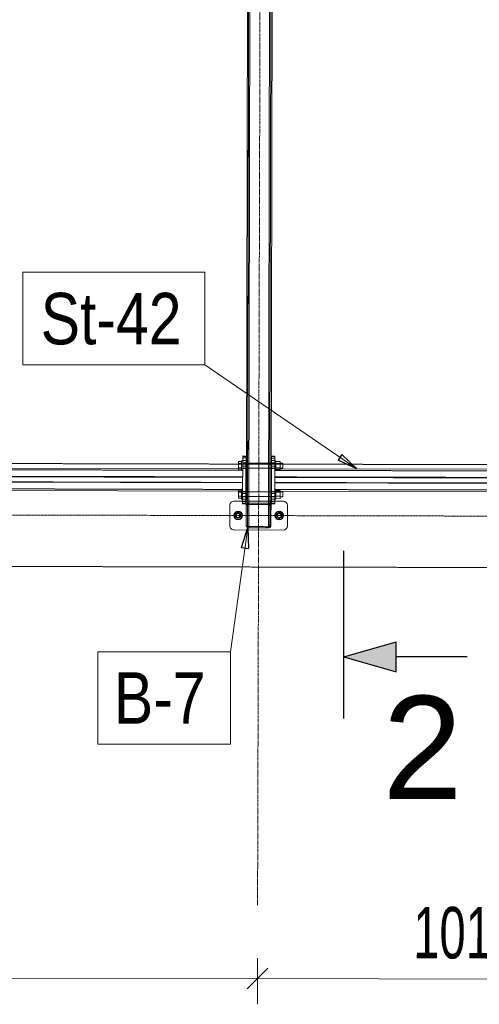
# Model space of a CAD drawing. Header units: millimetres. Extents: x -15129 to 9171, y -18789 to 5877.
# Tile 121 of 256: x -6842 to -5724, y -17974 to -15582. Entities that reach past the tile are written whole.
import ezdxf

# ---------------------------------------------------------------- set-up
doc = ezdxf.new("R2010")
doc.units = ezdxf.units.MM
for name, pattern in [('ACAD_ISO02W100', [15, 12, -3]), ('ACAD_ISO04W100', [30, 24, -3, 0, -3]), ('CENTER', [50.8, 31.75, -6.35, 6.35, -6.35])]:
    doc.linetypes.add(name, pattern=pattern)
for name, color, linetype in [('AS_Belki', 145, 'Continuous'), ('AS_Blachy', 30, 'Continuous'), ('AS_DIM_ON', 7, 'Continuous'), ('AS_Kotwy', 9, 'Continuous'), ('AS_Sciany betonowe', 252, 'Continuous'), ('AS_Siatki', 72, 'Continuous'), ('AS_Sruby', 9, 'Continuous')]:
    doc.layers.add(name, color=color, linetype=linetype)
doc.styles.add('Arial Narrow', font='ARIALN.TTF', dxfattribs={"height": 5})
doc.styles.add('CutSymbolDown', font='arial.ttf', dxfattribs={"height": 5})
doc.styles.add('ROMANS', font='ARIALN.TTF', dxfattribs={"width": 0.8})

# ---------------------------------------------------------------- blocks, each defined once
blk = doc.blocks.new('sectiondown')
blk.add_hatch(color=256).paths.add_polyline_path([(0, 0), (-2.545, 0.728), (-2.545, -0.728)])
at = {"color": 7, "linetype": 'Continuous'}
for p, q in [((0, -3), (0, 5.151)), ((-6, 0), (-2.545, 0))]:
    blk.add_line(p, q, dxfattribs=at)
for p, q in [((0, 0), (-2.545, 0.728)), ((-2.545, -0.728), (-2.545, 0.728)), ((0, 0), (-2.545, -0.728))]:
    blk.add_line(p, q)

msp = doc.modelspace()

# ---------------------------------------------------------------- linework, layer by layer
at = {"color": 5, "linetype": 'CENTER', "lineweight": 13, "ltscale": 0.2}
msp.add_line((-6254.9, -14651.4), (-6263.3, -17732.7, 38010), dxfattribs=at)
at = {"color": 7, "lineweight": 13}
for p, q in [((-6021.5, -16673), (-6391.9, -16420.4)), ((-6286.9, -16815.5), (-6329.3, -17117.1))]:
    msp.add_line(p, q, dxfattribs=at)
at = {"color": 0, "linetype": 'ByBlock', "lineweight": -2}
for p, q in [((-6058.1, -16637.9), (-6067.5, -16651.7)), ((-6058.1, -16637.9), (-6021.5, -16673)), ((-6021.5, -16673), (-6067.5, -16651.7)), ((-6302.1, -16863.8), (-6286.9, -16815.5)), ((-6286.9, -16815.5), (-6285.6, -16866.1)), ((-6302.1, -16863.8), (-6285.6, -16866.1))]:
    msp.add_line(p, q, dxfattribs=at)
at = {"color": 7, "lineweight": 13}
for points in [[(-6834.1, -16420.4), (-6391.9, -16420.4), (-6391.9, -16195.4), (-6834.1, -16195.4), (-6834.1, -16420.4)], [(-6652.1, -17342.1), (-6329.3, -17342.1), (-6329.3, -17117.1), (-6652.1, -17117.1), (-6652.1, -17342.1)]]:
    msp.add_lwpolyline(points, dxfattribs=at)
at = {"layer": 'AS_Belki', "color": 84, "linetype": 'ACAD_ISO02W100', "lineweight": 13, "ltscale": 0.25}
for p, q in [((-6287.8, -16810.3), (-6283.1, -14752.6)), ((-6233.6, -16727.7), (-6229.3, -14800.7)), ((-6283.4, -14867.6), (-6287.5, -16658.3)), ((-6299.5, -16676.5), (-8260.4, -16672)), ((-6299.5, -16676.5), (-6299.5, -16672.4)), ((-6287.5, -16658.3), (-6290.5, -16658.3)), ((-6290.5, -16658.3), (-6290.5, -16659)), ((-6290.5, -16659.1), (-6290.5, -16663.3)), ((-6290.5, -16666.9), (-6290.5, -16671.1)), ((-6290.5, -16671.1), (-6290.5, -16671.8)), ((-6290.5, -16671.8), (-6287.5, -16671.8)), ((-6287.5, -16658.3), (-6287.5, -16659.1)), ((-6287.5, -16658.3), (-6287.5, -16659)), ((-6287.5, -16659.1), (-6287.5, -16671)), ((-6287.5, -16671.1), (-6287.5, -16671.8)), ((-6284.5, -16659.1), (-6284.5, -16671)), ((-6236.5, -16671.1), (-6236.5, -16659.2)), ((-6233.5, -16659.3), (-6233.5, -16658.4)), ((-6230.5, -16658.4), (-6233.5, -16658.4)), ((-6233.5, -16658.4), (-6233.5, -16659.1)), ((-6233.5, -16661.7), (-6233.5, -16658.4)), ((-6233.5, -16671.5), (-6233.5, -16668.7)), ((-6233.5, -16672), (-6233.5, -16671.2)), ((-6233.5, -16671.3), (-6233.5, -16672)), ((-6233.5, -16672), (-6233.5, -16671.5)), ((-6233.5, -16672), (-6230.5, -16672)), ((-6230.5, -16659.1), (-6230.5, -16658.4)), ((-6230.5, -16659.2), (-6230.5, -16659.1)), ((-6230.5, -16663.4), (-6230.5, -16659.2)), ((-6230.5, -16671.3), (-6230.5, -16667)), ((-6230.5, -16672), (-6230.5, -16671.3)), ((-6221.5, -16672.6), (-6221.5, -16676.6)), ((-6299.5, -16692.4), (-8260.4, -16687.9)), ((-6299.5, -16693.5), (-8260.4, -16689)), ((-6290.6, -16727.6), (-6290.5, -16689.5)), ((-6233.8, -16810.5), (-6233.5, -16689.6)), ((-6221.5, -16692.6), (-6221.6, -16707.2)), ((-5280, -16678.8), (-6221.5, -16676.7)), ((-6221.5, -16677.1), (-6221.5, -16693.7)), ((-6221.5, -16692.6), (-6221.5, -16691.1)), ((-5280.1, -16694.7), (-6221.5, -16692.6)), ((-5280.1, -16695.8), (-6221.5, -16693.7)), ((-6299.6, -16705.9), (-8260.5, -16701.5)), ((-8260.5, -16718.5), (-6299.6, -16722.9)), ((-6299.6, -16707), (-6299.6, -16705.9)), ((-5280.1, -16708.2), (-6221.6, -16706.1)), ((-6221.6, -16706.1), (-6221.6, -16723.1)), ((-6309.6, -16727), (-6299.6, -16727)), ((-6299.6, -16722.9), (-6299.6, -16722.4)), ((-6299.6, -16722.4), (-6299.6, -16722.4)), ((-6299.6, -16727), (-6299.6, -16723.9)), ((-6290.7, -16762.3), (-6290.6, -16741.1)), ((-6287.6, -16727.6), (-6290.6, -16727.6)), ((-6290.6, -16730.9), (-6290.6, -16727.6)), ((-6290.6, -16736.2), (-6290.6, -16730.9)), ((-6290.6, -16737.9), (-6290.6, -16736.2)), ((-6290.6, -16740.7), (-6290.6, -16737.9)), ((-6290.6, -16740.4), (-6290.6, -16741.1)), ((-6290.6, -16741.1), (-6287.6, -16741.1)), ((-6287.6, -16727.6), (-6287.6, -16728.3)), ((-6287.6, -16728.4), (-6287.6, -16740.3)), ((-6287.6, -16740.4), (-6287.6, -16741.1)), ((-6284.6, -16728.4), (-6284.6, -16740.3)), ((-6236.6, -16740.4), (-6236.6, -16728.5)), ((-6233.7, -16762.5), (-6233.6, -16740.5)), ((-6233.6, -16740.4), (-6233.6, -16727.7)), ((-6230.6, -16727.7), (-6233.6, -16727.7)), ((-6233.6, -16727.7), (-6233.6, -16728.4)), ((-6233.6, -16728.5), (-6233.6, -16728.4)), ((-6233.6, -16731), (-6233.6, -16728.5)), ((-6233.6, -16736.3), (-6233.6, -16731)), ((-6233.6, -16740.5), (-6233.6, -16736.3)), ((-6233.6, -16740.5), (-6233.6, -16741.2)), ((-6233.6, -16741.2), (-6230.6, -16741.3)), ((-6230.6, -16741.3), (-6230.7, -16762.5)), ((-6230.6, -16728.5), (-6230.6, -16728.4)), ((-6230.6, -16732.7), (-6230.6, -16728.5)), ((-6230.6, -16736.3), (-6230.6, -16738)), ((-6230.6, -16738), (-6230.6, -16740.8)), ((-6230.6, -16741.3), (-6230.6, -16740.6)), ((-6221.6, -16722.5), (-6221.6, -16723.1)), ((-6221.6, -16727.2), (-6221.6, -16722.5)), ((-6221.6, -16722.5), (-6221.6, -16722.9)), ((-6221.6, -16723.1), (-5280.2, -16725.2)), ((-6221.6, -16723.7), (-6221.6, -16727.2)), ((-6221.6, -16727.2), (-6208.3, -16727.2)), ((-6290.8, -16810.3), (-6290.7, -16762.3)), ((-6290.7, -16762.3), (-6288.9, -16758.1)), ((-6288.9, -16758.1), (-6284.7, -16756.3)), ((-6287.7, -16757.6), (-6288.9, -16758.1)), ((-6287.7, -16762.3), (-6287.8, -16810.3)), ((-6284.7, -16756.3), (-6287.7, -16757.6)), ((-6287.7, -16762.3), (-6286.8, -16760.2)), ((-6287.7, -16762.3), (-6286.8, -16760.2)), ((-6286.8, -16760.2), (-6284.7, -16759.3)), ((-6236.7, -16756.4), (-6284.7, -16756.3)), ((-6284.7, -16759.3), (-6236.7, -16759.4)), ((-6236.7, -16756.4), (-6232.4, -16758.2)), ((-6233.7, -16757.7), (-6236.7, -16756.5)), ((-6236.7, -16759.4), (-6234.6, -16760.3)), ((-6236.7, -16759.5), (-6234.6, -16760.3)), ((-6234.6, -16760.3), (-6233.7, -16762.5)), ((-6234.6, -16760.3), (-6233.7, -16762.5)), ((-6233.8, -16810.5), (-6233.7, -16762.5)), ((-6232.4, -16758.2), (-6233.7, -16757.7)), ((-6232.4, -16758.2), (-6230.7, -16762.5)), ((-6230.7, -16762.5), (-6232.4, -16758.2)), ((-6230.7, -16762.5), (-6230.8, -16810.5)), ((-6287.8, -16810.3), (-6286.9, -16812.5)), ((-6284.8, -16813.3), (-6286.9, -16812.5)), ((-6284.8, -16813.3), (-6236.8, -16813.4)), ((-6236.8, -16813.4), (-6234.7, -16812.6)), ((-6234.7, -16812.6), (-6236.8, -16813.5)), ((-6234.7, -16812.6), (-6233.8, -16810.5)), ((-6233.8, -16810.5), (-6234.7, -16812.6))]:
    msp.add_line(p, q, dxfattribs=at)
at = {"layer": 'AS_Belki', "color": 145, "linetype": 'Continuous', "lineweight": 13, "ltscale": 0.25}
for p, q in [((-6284.8, -16816.3), (-6280.1, -14746.6)), ((-6236.8, -16816.4), (-6232.1, -14746.7)), ((-6226.1, -14752.7), (-6230.6, -16736.3)), ((-6290.5, -16689.5), (-6286.3, -14816)), ((-6299.5, -16672.4), (-8260.4, -16667.9)), ((-6290.5, -16659), (-6290.5, -16659.1)), ((-5280, -16674.7), (-6221.5, -16672.6)), ((-6299.5, -16693.5), (-6299.5, -16676.5)), ((-6290.5, -16689.5), (-6290.8, -16810.3)), ((-6299.6, -16707), (-8260.5, -16702.6)), ((-6299.6, -16707), (-6299.6, -16704.4)), ((-6299.6, -16722.4), (-6299.6, -16707)), ((-5280.1, -16709.3), (-6221.6, -16707.2)), ((-6221.6, -16707.2), (-6221.6, -16722.5)), ((-8250.5, -16722.6), (-6309.6, -16727)), ((-6290.6, -16727.6), (-6290.6, -16728.3)), ((-6290.6, -16741.1), (-6290.6, -16740.7)), ((-6230.8, -16810.5), (-6230.6, -16736.3)), ((-6230.6, -16728.4), (-6230.6, -16727.7)), ((-6230.6, -16740.8), (-6230.6, -16741.3)), ((-6208.3, -16727.2), (-5290.2, -16729.3)), ((-6290.8, -16810.3), (-6289.1, -16814.6)), ((-6289.1, -16814.6), (-6284.8, -16816.3)), ((-6289.1, -16814.6), (-6284.8, -16816.3)), ((-6236.8, -16816.4), (-6232.6, -16814.7)), ((-6232.6, -16814.7), (-6230.8, -16810.5)), ((-6284.8, -16816.3), (-6236.8, -16816.4))]:
    msp.add_line(p, q, dxfattribs=at)
at = {"layer": 'AS_Belki', "color": 84, "linetype": 'ACAD_ISO02W100', "lineweight": 13, "ltscale": 0.25, "extrusion": (6.51382e-15, 2.18205e-16, -1)}
msp.add_arc((6284.7, -16762.3), 6, 0.1296, 90.1296, dxfattribs=at)
at = {"layer": 'AS_Belki', "color": 84, "linetype": 'ACAD_ISO02W100', "lineweight": 13, "ltscale": 0.25}
for centre, start, end in [((-6284.7, -16762.3), 89.8704, 179.8704), ((-6236.7, -16762.5), 359.8704, 89.8704), ((-6284.8, -16810.3), 179.8704, 269.8704), ((-6236.8, -16810.5), 269.8704, 359.8704)]:
    msp.add_arc(centre, 3, start, end, dxfattribs=at)
at = {"layer": 'AS_Belki', "color": 84, "linetype": 'ACAD_ISO02W100', "lineweight": 13, "ltscale": 0.25, "extrusion": (-3.0852e-15, -1.24276e-14, -1)}
msp.add_arc((6236.7, -16762.5), 6, 90.1296, 180.1296, dxfattribs=at)
at = {"layer": 'AS_Belki', "color": 84, "linetype": 'ACAD_ISO02W100', "lineweight": 13, "ltscale": 0.25, "extrusion": (5.05268e-15, 7.09402e-15, -1)}
msp.add_arc((6284.8, -16810.3), 6, 270.1296, 0.1296, dxfattribs=at)
at = {"layer": 'AS_Belki', "color": 84, "linetype": 'ACAD_ISO02W100', "lineweight": 13, "ltscale": 0.25, "extrusion": (-8.27525e-15, 6.38327e-15, -1)}
msp.add_arc((6236.8, -16810.5), 6, 180.1296, 270.1296, dxfattribs=at)
at = {"layer": 'AS_Blachy', "color": 145, "linetype": 'Continuous', "lineweight": 13, "ltscale": 0.25}
for p, q in [((-6299.4, -16646.4), (-6299.6, -16733)), ((-6291.4, -16641.8), (-6299.4, -16641.7)), ((-6299.4, -16641.7), (-6299.4, -16646.4)), ((-6291.4, -16646.4), (-6299.4, -16646.4)), ((-6291.5, -16666.9), (-6291.4, -16646.4)), ((-6291.4, -16646.4), (-6291.4, -16641.8)), ((-6229.4, -16646.6), (-6229.5, -16697.6)), ((-6221.4, -16641.9), (-6229.4, -16641.9)), ((-6229.4, -16641.9), (-6229.4, -16646.6)), ((-6221.4, -16646.6), (-6229.4, -16646.6)), ((-6221.5, -16667), (-6221.4, -16646.6)), ((-6221.4, -16646.6), (-6221.4, -16641.9)), ((-6291.6, -16733), (-6291.5, -16666.9)), ((-6291.5, -16659), (-6291.5, -16658.3)), ((-6291.5, -16671.8), (-6291.5, -16671.4)), ((-6221.6, -16733.2), (-6221.5, -16667)), ((-6221.5, -16671.5), (-6221.5, -16672)), ((-6229.5, -16697.6), (-6229.6, -16733.2)), ((-6299.6, -16740.6), (-6299.7, -16746.7)), ((-6299.6, -16733), (-6291.6, -16733)), ((-6299.6, -16733), (-6299.6, -16740.6)), ((-6291.7, -16746.7), (-6291.6, -16740.6)), ((-6291.6, -16736), (-6291.6, -16733)), ((-6291.6, -16740.6), (-6291.6, -16736)), ((-6291.6, -16741.1), (-6291.6, -16740.7)), ((-6229.6, -16740.7), (-6229.7, -16746.8)), ((-6229.6, -16733.2), (-6221.6, -16733.2)), ((-6229.6, -16733.2), (-6229.6, -16740.7)), ((-6221.7, -16746.8), (-6221.6, -16740.8)), ((-6221.6, -16736.2), (-6221.6, -16733.2)), ((-6221.6, -16740.8), (-6221.6, -16736.2)), ((-6330.7, -16761.2), (-6330.8, -16811.2)), ((-6299.7, -16751.3), (-6320.7, -16751.3)), ((-6291.7, -16746.7), (-6299.7, -16746.7)), ((-6299.7, -16746.7), (-6299.7, -16756.7)), ((-6299.7, -16756.7), (-6291.7, -16756.7)), ((-6299.7, -16756.7), (-6299.7, -16757.7)), ((-6299.7, -16757.7), (-6291.7, -16757.7)), ((-6291.7, -16756.7), (-6291.7, -16746.7)), ((-6290.7, -16751.3), (-6291.7, -16751.3)), ((-6291.7, -16757.7), (-6291.7, -16756.7)), ((-6229.7, -16751.5), (-6230.7, -16751.5)), ((-6221.7, -16746.8), (-6229.7, -16746.8)), ((-6229.7, -16746.8), (-6229.7, -16756.8)), ((-6229.7, -16756.8), (-6221.7, -16756.8)), ((-6229.7, -16756.8), (-6229.7, -16757.8)), ((-6229.7, -16757.8), (-6221.7, -16757.8)), ((-6221.7, -16756.8), (-6221.7, -16746.8)), ((-6200.7, -16751.5), (-6221.7, -16751.5)), ((-6221.7, -16757.8), (-6221.7, -16756.8)), ((-6190.8, -16811.6), (-6190.7, -16761.6)), ((-6320.8, -16821.3), (-6200.8, -16821.5))]:
    msp.add_line(p, q, dxfattribs=at)
at = {"layer": 'AS_Blachy', "color": 84, "linetype": 'ACAD_ISO02W100', "lineweight": 13, "ltscale": 0.25}
for p, q in [((-6299.4, -16642.7), (-6299.4, -16641.6)), ((-6299.4, -16641.6), (-6299.4, -16641.7)), ((-6299.4, -16642.7), (-6291.4, -16642.8)), ((-6291.4, -16642.8), (-6291.4, -16641.8)), ((-6229.4, -16641.8), (-6229.4, -16642.9)), ((-6229.4, -16641.8), (-6229.4, -16641.9)), ((-6229.4, -16642.9), (-6221.4, -16642.9)), ((-6229.4, -16646.6), (-6229.4, -16652.9)), ((-6221.4, -16642.9), (-6221.4, -16641.9)), ((-6291.5, -16658.3), (-6299.5, -16658.3)), ((-6299.5, -16658.3), (-6299.5, -16659)), ((-6291.5, -16666.4), (-6299.5, -16666.4)), ((-6299.5, -16671.1), (-6299.5, -16671.8)), ((-6299.5, -16671.8), (-6291.5, -16671.8)), ((-6299.4, -16652.7), (-6291.4, -16652.8)), ((-6291.5, -16671.8), (-6291.5, -16671.1)), ((-6221.5, -16658.5), (-6229.5, -16658.4)), ((-6229.5, -16658.4), (-6229.5, -16659.1)), ((-6229.5, -16658.4), (-6229.5, -16661.7)), ((-6221.5, -16666.6), (-6229.5, -16666.6)), ((-6229.5, -16671.3), (-6229.5, -16672)), ((-6229.5, -16671.5), (-6229.5, -16672)), ((-6229.5, -16672), (-6221.5, -16672)), ((-6229.4, -16652.9), (-6221.4, -16652.9)), ((-6221.5, -16659.2), (-6221.5, -16658.3)), ((-6221.5, -16658.3), (-6221.5, -16658.5)), ((-6221.5, -16672), (-6221.5, -16671.3)), ((-6229.5, -16697.6), (-6229.6, -16728.4)), ((-6299.6, -16727.4), (-6299.6, -16728.3)), ((-6299.6, -16727.6), (-6299.6, -16727.4)), ((-6291.6, -16727.6), (-6299.6, -16727.6)), ((-6299.6, -16729.1), (-6299.6, -16728.3)), ((-6299.6, -16740.4), (-6299.6, -16741.1)), ((-6299.6, -16741.1), (-6291.6, -16741.1)), ((-6291.6, -16728.3), (-6291.6, -16727.6)), ((-6291.6, -16741.1), (-6291.6, -16740.4)), ((-6229.6, -16740.6), (-6229.7, -16753.2)), ((-6221.6, -16727.7), (-6229.6, -16727.7)), ((-6229.6, -16727.7), (-6229.6, -16728.4)), ((-6229.6, -16728.4), (-6229.6, -16728.5)), ((-6229.6, -16728.5), (-6229.6, -16731)), ((-6229.6, -16731), (-6229.6, -16736.3)), ((-6229.6, -16736.3), (-6229.6, -16740.6)), ((-6229.6, -16740.6), (-6229.6, -16741.3)), ((-6229.6, -16741.3), (-6221.6, -16741.3)), ((-6221.6, -16727.5), (-6221.6, -16727.7)), ((-6221.6, -16741.3), (-6221.6, -16740.6)), ((-6221.6, -16740.8), (-6221.6, -16741.3)), ((-6291.7, -16751.3), (-6299.7, -16751.3)), ((-6299.7, -16753), (-6291.7, -16753)), ((-6299.7, -16756.7), (-6299.7, -16757.7)), ((-6291.7, -16753), (-6291.7, -16746.7)), ((-6291.7, -16757.7), (-6291.7, -16753)), ((-6230.7, -16751.5), (-6290.7, -16751.3)), ((-6221.7, -16751.5), (-6229.7, -16751.5)), ((-6229.7, -16753.2), (-6221.7, -16753.2)), ((-6229.7, -16756.8), (-6229.7, -16757.8)), ((-6221.7, -16753.2), (-6221.7, -16746.8)), ((-6221.7, -16757.8), (-6221.7, -16753.2))]:
    msp.add_line(p, q, dxfattribs=at)
for centre in [(-6310.7, -16786.3), (-6210.7, -16786.5)]:
    msp.add_circle(centre, 6, dxfattribs=at)
at = {"layer": 'AS_Blachy', "color": 145, "linetype": 'Continuous', "lineweight": 13, "ltscale": 0.25}
for centre, start, end in [((-6320.7, -16761.3), 89.8704, 179.8704), ((-6200.7, -16761.5), 359.8704, 89.8704), ((-6320.8, -16811.3), 179.8704, 269.8704), ((-6200.8, -16811.5), 269.8704, 359.8704)]:
    msp.add_arc(centre, 10, start, end, dxfattribs=at)
at = {"layer": 'AS_DIM_ON', "color": 7, "lineweight": 13}
for p, q in [((-6263.4, -17973.8), (-6263.2, -17861.3)), ((-8301.2, -17906.7), (-6263.3, -17911.3)), ((-6263.3, -17911.3), (-5244.3, -17913.6))]:
    msp.add_line(p, q, dxfattribs=at)
at = {"layer": 'AS_DIM_ON', "linetype": 'ByBlock', "lineweight": -2}
for p, q in [((-6288.3, -17936.2), (-6238.2, -17886.3)), ((-6238.2, -17886.3), (-6288.3, -17936.2))]:
    msp.add_line(p, q, dxfattribs=at)
at = {"layer": 'AS_Kotwy', "color": 145, "linetype": 'Continuous', "lineweight": 13, "ltscale": 0.25}
for p, q in [((-6315.6, -16777.8), (-6320.5, -16786.3)), ((-6320.5, -16786.3), (-6315.7, -16794.8)), ((-6305.8, -16777.8), (-6315.6, -16777.8)), ((-6305.9, -16794.8), (-6300.9, -16786.3)), ((-6300.9, -16786.3), (-6305.8, -16777.8)), ((-6215.6, -16778), (-6220.5, -16786.5)), ((-6220.5, -16786.5), (-6215.7, -16795)), ((-6205.8, -16778), (-6215.6, -16778)), ((-6205.9, -16795), (-6200.9, -16786.5)), ((-6200.9, -16786.5), (-6205.8, -16778)), ((-6315.7, -16794.8), (-6305.9, -16794.8)), ((-6215.7, -16795), (-6205.9, -16795))]:
    msp.add_line(p, q, dxfattribs=at)
for centre, radius in [((-6310.7, -16786.3), 10.5), ((-6310.7, -16786.3), 5), ((-6210.7, -16786.5), 10.5), ((-6210.7, -16786.5), 5)]:
    msp.add_circle(centre, radius, dxfattribs=at)
at = {"layer": 'AS_Sciany betonowe', "color": 145, "linetype": 'ACAD_ISO02W100', "lineweight": 13, "ltscale": 0.25}
for p, q in [((-8250.4, -16656.9), (-6309.5, -16661.3)), ((-6202, -16661.5), (-5290, -16663.6)), ((-11227.7, -16900.2), (110.1, -16925.8))]:
    msp.add_line(p, q, dxfattribs=at)
at = {"layer": 'AS_Sciany betonowe', "color": 84, "linetype": 'ACAD_ISO02W100', "lineweight": 13, "ltscale": 0.25}
for p, q in [((-6309.5, -16661.3), (-6202, -16661.5)), ((-6229.5, -16661.5), (-6230.5, -16661.5))]:
    msp.add_line(p, q, dxfattribs=at)
at = {"layer": 'AS_Siatki', "color": 20, "linetype": 'ACAD_ISO04W100', "lineweight": 13, "ltscale": 0.25}
msp.add_line((-11608, -16774.4), (106, -16800.8), dxfattribs=at)
at = {"layer": 'AS_Sruby', "color": 145, "linetype": 'Continuous', "lineweight": 13, "ltscale": 0.25}
for p, q in [((-6302, -16655), (-6309.5, -16655)), ((-6309.5, -16655), (-6309.5, -16660)), ((-6302, -16660), (-6309.5, -16660)), ((-6309.5, -16660), (-6309.5, -16670)), ((-6309.5, -16670), (-6302, -16670.1)), ((-6309.5, -16670), (-6309.5, -16672.4)), ((-6302, -16654.3), (-6301.9, -16653.5)), ((-6302, -16655.5), (-6302, -16654.3)), ((-6302, -16657.1), (-6302, -16655.5)), ((-6302, -16657.7), (-6302, -16656.1)), ((-6302, -16659), (-6302, -16657.1)), ((-6302, -16659), (-6302, -16661.2)), ((-6302, -16661.2), (-6302, -16663.5)), ((-6302, -16663.5), (-6302, -16665.8)), ((-6302, -16665.8), (-6302, -16668.2)), ((-6302, -16668.2), (-6302, -16670.4)), ((-6302, -16670.4), (-6302, -16672.4)), ((-6302, -16672.4), (-6302, -16672.4)), ((-6299.4, -16653.1), (-6301.9, -16653.1)), ((-6301.9, -16653.5), (-6301.9, -16653.1)), ((-6290.5, -16659.1), (-6291.5, -16659.1)), ((-6291.5, -16671), (-6290.5, -16671)), ((-6229.5, -16659.3), (-6230.5, -16659.3)), ((-6230.5, -16671.2), (-6229.5, -16671.2)), ((-6221.4, -16653.6), (-6221.5, -16654.5)), ((-6218.9, -16653.3), (-6221.4, -16653.3)), ((-6221.4, -16653.3), (-6221.4, -16653.6)), ((-6218.9, -16653.6), (-6219, -16654.5)), ((-6219, -16654.5), (-6219, -16655.7)), ((-6208.2, -16655.2), (-6219, -16655.2)), ((-6219, -16655.2), (-6219, -16656.3)), ((-6219, -16655.7), (-6219, -16657.3)), ((-6219, -16657.3), (-6219, -16659.2)), ((-6219, -16657.9), (-6219, -16660.2)), ((-6219, -16659.2), (-6219, -16661.4)), ((-6208.2, -16660.3), (-6219, -16660.2)), ((-6219, -16660.2), (-6219, -16663.5)), ((-6219, -16661.4), (-6219, -16663.7)), ((-6219, -16663.7), (-6219, -16666)), ((-6219, -16663.7), (-6219, -16670.2)), ((-6219, -16666), (-6219, -16668.3)), ((-6219, -16668.3), (-6219, -16670.5)), ((-6219, -16670.2), (-6208.2, -16670.3)), ((-6219, -16670.2), (-6219, -16672.1)), ((-6219, -16670.5), (-6219, -16672.5)), ((-6219, -16672.5), (-6219, -16672.6)), ((-6218.9, -16653.3), (-6218.9, -16653.6)), ((-6208.2, -16660.3), (-6208.2, -16655.2)), ((-6202, -16659.3), (-6208.2, -16659.3)), ((-6208.2, -16670.3), (-6208.2, -16660.3)), ((-6208.2, -16672.6), (-6208.2, -16670.3)), ((-6208.2, -16671.2), (-6202, -16671.2)), ((-6202, -16659.5), (-6202, -16659.3)), ((-6202, -16660.5), (-6202, -16659.5)), ((-6202, -16662.3), (-6202, -16660.5)), ((-6202, -16664.5), (-6202, -16662.3)), ((-6202, -16666.8), (-6202, -16664.5)), ((-6202, -16668.9), (-6202, -16666.8)), ((-6202, -16670.5), (-6202, -16668.9)), ((-6202, -16671.2), (-6202, -16670.5)), ((-6221.5, -16676.6), (-6221.5, -16677.1)), ((-6221.5, -16677.1), (-6221.5, -16677.2)), ((-6309.6, -16739.3), (-6309.7, -16744.3)), ((-6309.7, -16744.3), (-6302.2, -16744.3)), ((-6302.1, -16724.3), (-6309.6, -16724.3)), ((-6309.6, -16724.3), (-6309.6, -16729.3)), ((-6309.6, -16729.3), (-6302.1, -16729.3)), ((-6309.6, -16729.3), (-6309.6, -16739.3)), ((-6309.6, -16739.3), (-6302.1, -16739.3)), ((-6302.1, -16741.6), (-6302.2, -16743.4)), ((-6302.2, -16743.4), (-6302.2, -16744.7)), ((-6299.6, -16722.4), (-6302.1, -16722.4)), ((-6302.1, -16722.7), (-6302.1, -16722.4)), ((-6302.1, -16723.6), (-6302.1, -16722.7)), ((-6302.1, -16724.8), (-6302.1, -16723.6)), ((-6302.1, -16726.4), (-6302.1, -16724.8)), ((-6302.1, -16729.3), (-6302.1, -16725.4)), ((-6302.1, -16728.3), (-6302.1, -16726.4)), ((-6302.1, -16728.3), (-6302.1, -16730.5)), ((-6302.1, -16739.3), (-6302.1, -16729.3)), ((-6302.1, -16730.5), (-6302.1, -16732.8)), ((-6302.1, -16732.8), (-6302.1, -16735.1)), ((-6302.1, -16735.1), (-6302.1, -16737.4)), ((-6302.1, -16737.4), (-6302.1, -16739.6)), ((-6302.1, -16739.6), (-6302.1, -16741.6)), ((-6290.6, -16728.4), (-6291.6, -16728.4)), ((-6291.6, -16740.3), (-6290.6, -16740.3)), ((-6229.6, -16728.5), (-6230.6, -16728.5)), ((-6230.6, -16740.4), (-6229.6, -16740.4)), ((-6219.1, -16722.5), (-6221.6, -16722.5)), ((-6221.6, -16722.5), (-6221.6, -16722.9)), ((-6221.6, -16722.9), (-6221.6, -16723.7)), ((-6221.6, -16728.6), (-6221.6, -16728.7)), ((-6219.1, -16741.8), (-6219.2, -16743.5)), ((-6219.2, -16744.9), (-6219.2, -16743.5)), ((-6219.2, -16743.5), (-6219.2, -16744.5)), ((-6219.1, -16722.5), (-6219.1, -16722.9)), ((-6219.1, -16722.9), (-6219.1, -16723.8)), ((-6219.1, -16723.8), (-6219.1, -16725)), ((-6208.3, -16724.5), (-6219.1, -16724.5)), ((-6219.1, -16724.5), (-6219.1, -16725.6)), ((-6219.1, -16725), (-6219.1, -16726.6)), ((-6219.1, -16726.6), (-6219.1, -16728.5)), ((-6219.1, -16727.1), (-6219.1, -16729.5)), ((-6219.1, -16728.5), (-6219.1, -16730.7)), ((-6219.1, -16729.5), (-6208.3, -16729.5)), ((-6219.1, -16729.5), (-6219.1, -16732.8)), ((-6219.1, -16730.7), (-6219.1, -16733)), ((-6219.1, -16733), (-6219.1, -16735.3)), ((-6219.1, -16735.3), (-6219.1, -16737.6)), ((-6219.1, -16736.4), (-6219.1, -16739.5)), ((-6219.1, -16737.6), (-6219.1, -16739.8)), ((-6219.1, -16739.5), (-6208.3, -16739.5)), ((-6219.1, -16739.8), (-6219.1, -16741.8)), ((-6208.4, -16744.6), (-6208.3, -16739.5)), ((-6208.3, -16729.5), (-6208.3, -16724.5)), ((-6202.1, -16728.6), (-6208.3, -16728.6)), ((-6208.3, -16739.5), (-6208.3, -16729.5)), ((-6208.3, -16740.5), (-6202.1, -16740.5)), ((-6202.1, -16728.8), (-6202.1, -16728.6)), ((-6202.1, -16729.8), (-6202.1, -16728.8)), ((-6202.1, -16731.6), (-6202.1, -16729.8)), ((-6202.1, -16733.8), (-6202.1, -16731.6)), ((-6202.1, -16736.1), (-6202.1, -16733.8)), ((-6202.1, -16738.2), (-6202.1, -16736.1)), ((-6202.1, -16739.8), (-6202.1, -16738.2)), ((-6202.1, -16740.5), (-6202.1, -16739.8)), ((-6302.2, -16745.7), (-6302.2, -16744.7)), ((-6302.2, -16746.2), (-6302.2, -16745.7)), ((-6302.2, -16746.3), (-6302.2, -16746.2)), ((-6302.2, -16746.3), (-6299.7, -16746.3)), ((-6221.7, -16746.5), (-6219.2, -16746.5)), ((-6219.2, -16744.5), (-6208.4, -16744.6)), ((-6219.2, -16744.9), (-6219.2, -16745.9)), ((-6219.2, -16745.9), (-6219.2, -16746.4)), ((-6219.2, -16746.4), (-6219.2, -16746.5))]:
    msp.add_line(p, q, dxfattribs=at)
at = {"layer": 'AS_Sruby', "color": 84, "linetype": 'ACAD_ISO02W100', "lineweight": 13, "ltscale": 0.25}
for p, q in [((-6309.5, -16670), (-6309.5, -16675)), ((-6309.5, -16672.4), (-6309.5, -16675)), ((-6302, -16654.7), (-6301.9, -16653.7)), ((-6302, -16654.7), (-6302, -16656)), ((-6302, -16656.1), (-6302, -16655)), ((-6302, -16656), (-6302, -16657.7)), ((-6302, -16657.7), (-6302, -16659)), ((-6302, -16660), (-6302, -16657.7)), ((-6302, -16660), (-6302, -16659)), ((-6302, -16663.3), (-6302, -16660)), ((-6302, -16670.1), (-6302, -16660)), ((-6302, -16666.9), (-6302, -16663.3)), ((-6302, -16669.2), (-6302, -16666.9)), ((-6302, -16670.1), (-6302, -16669.2)), ((-6302, -16675.1), (-6302, -16670.1)), ((-6302, -16671.5), (-6302, -16670.1)), ((-6302, -16672.4), (-6302, -16671.5)), ((-6302, -16675.1), (-6302, -16672.4)), ((-6302, -16672.4), (-6302, -16674.1)), ((-6301.9, -16653.2), (-6301.9, -16653.1)), ((-6301.9, -16653.7), (-6301.9, -16653.2)), ((-6299.5, -16654.7), (-6299.4, -16653.7)), ((-6299.5, -16656), (-6299.5, -16654.7)), ((-6291.5, -16659.1), (-6299.5, -16659.1)), ((-6299.5, -16659.9), (-6299.5, -16659.1)), ((-6299.5, -16659.1), (-6299.5, -16659.3)), ((-6299.5, -16661.4), (-6299.5, -16659.9)), ((-6299.5, -16670.2), (-6299.5, -16668.7)), ((-6299.5, -16671), (-6299.5, -16670.2)), ((-6299.5, -16670.8), (-6299.5, -16671)), ((-6299.5, -16671), (-6291.5, -16671)), ((-6299.4, -16653.2), (-6299.4, -16653.1)), ((-6299.4, -16653.4), (-6299.4, -16653.1)), ((-6299.4, -16653.7), (-6299.4, -16653.2)), ((-6230.5, -16659.3), (-6290.5, -16659.1)), ((-6290.5, -16671), (-6230.5, -16671.2)), ((-6221.5, -16659.3), (-6229.5, -16659.3)), ((-6229.5, -16671.2), (-6221.5, -16671.2)), ((-6221.5, -16659.3), (-6221.5, -16659.2)), ((-6221.5, -16659.2), (-6221.5, -16659.4)), ((-6221.5, -16670.8), (-6221.5, -16671.2)), ((-6221.5, -16671.2), (-6221.5, -16671)), ((-6221.4, -16653.3), (-6221.4, -16653.3)), ((-6221.4, -16653.3), (-6221.4, -16653.9)), ((-6218.9, -16653.9), (-6219, -16654.8)), ((-6219, -16656.2), (-6219, -16654.8)), ((-6219, -16655.2), (-6219, -16660.2)), ((-6219, -16656.3), (-6219, -16657.9)), ((-6219, -16663.5), (-6219, -16663.7)), ((-6219, -16672.6), (-6219, -16675.3)), ((-6219, -16672.6), (-6219, -16674.3)), ((-6218.9, -16653.3), (-6218.9, -16653.3)), ((-6218.9, -16653.3), (-6218.9, -16653.9)), ((-6208.2, -16659.3), (-6208.2, -16660.1)), ((-6208.2, -16659.5), (-6208.2, -16659.3)), ((-6208.2, -16670.3), (-6208.2, -16660.3)), ((-6208.2, -16670.5), (-6208.2, -16670.3)), ((-6208.2, -16670.5), (-6208.2, -16671.2)), ((-6208.2, -16671.1), (-6208.2, -16670.5)), ((-6208.2, -16675.3), (-6208.2, -16671.1)), ((-6208.2, -16671.2), (-6208.2, -16671.1)), ((-6208.2, -16675.3), (-6208.2, -16672.6)), ((-6202, -16659.5), (-6202, -16659.3)), ((-6202, -16671.2), (-6202, -16671.1)), ((-6309.5, -16675), (-6302, -16675.1)), ((-6302, -16674.1), (-6302, -16675.4)), ((-6302, -16675.8), (-6302, -16675.1)), ((-6302, -16676.4), (-6302, -16675.4)), ((-6302, -16676.6), (-6302, -16675.8)), ((-6302, -16676.5), (-6302, -16676.4)), ((-6302, -16676.9), (-6302, -16676.5)), ((-6302, -16677), (-6302, -16676.6)), ((-6302, -16677), (-6302, -16676.9)), ((-6302, -16677), (-6299.5, -16677)), ((-6299.5, -16674.1), (-6299.5, -16673.5)), ((-6299.5, -16674.5), (-6299.5, -16674.1)), ((-6299.5, -16677), (-6299.5, -16676.6)), ((-6299.5, -16677), (-6299.5, -16677)), ((-6221.5, -16676), (-6221.5, -16676.8)), ((-6221.5, -16676.8), (-6221.5, -16677.2)), ((-6221.5, -16677.2), (-6219, -16677.2)), ((-6219, -16675.6), (-6219, -16674.3)), ((-6219, -16674.3), (-6219, -16675.3)), ((-6219, -16675.3), (-6208.2, -16675.3)), ((-6219, -16675.3), (-6219, -16676)), ((-6219, -16675.6), (-6219, -16676.6)), ((-6219, -16676), (-6219, -16676.8)), ((-6219, -16676.6), (-6219, -16676.7)), ((-6219, -16676.7), (-6219, -16677.1)), ((-6219, -16676.8), (-6219, -16677.2)), ((-6219, -16677.1), (-6219, -16677.2)), ((-6302.2, -16744.2), (-6302.1, -16742.3)), ((-6302.2, -16744.3), (-6302.1, -16742.3)), ((-6302.2, -16744.3), (-6302.2, -16744.2)), ((-6302.2, -16745.1), (-6302.2, -16744.3)), ((-6302.1, -16722.4), (-6302.1, -16722.4)), ((-6302.1, -16723), (-6302.1, -16722.4)), ((-6302.1, -16723.9), (-6302.1, -16723)), ((-6302.1, -16723.9), (-6302.1, -16725.3)), ((-6302.1, -16725.4), (-6302.1, -16724.3)), ((-6302.1, -16725.3), (-6302.1, -16727)), ((-6302.1, -16727), (-6302.1, -16728.3)), ((-6302.1, -16729.3), (-6302.1, -16728.3)), ((-6302.1, -16740.7), (-6302.1, -16739.3)), ((-6302.1, -16740.7), (-6302.1, -16739.3)), ((-6302.1, -16742.3), (-6302.1, -16740.7)), ((-6299.7, -16744.7), (-6299.7, -16743.4)), ((-6299.6, -16722.4), (-6299.6, -16722.4)), ((-6299.6, -16723), (-6299.6, -16722.4)), ((-6299.6, -16722.7), (-6299.6, -16722.4)), ((-6299.6, -16723.9), (-6299.6, -16723)), ((-6299.6, -16725.3), (-6299.6, -16723.9)), ((-6291.6, -16728.4), (-6299.6, -16728.4)), ((-6299.6, -16729.1), (-6299.6, -16728.4)), ((-6299.6, -16728.4), (-6299.6, -16728.5)), ((-6299.6, -16730.7), (-6299.6, -16729.1)), ((-6299.6, -16739.5), (-6299.6, -16738)), ((-6299.6, -16740.3), (-6299.6, -16739.5)), ((-6299.6, -16740.1), (-6299.6, -16740.3)), ((-6299.6, -16740.3), (-6291.6, -16740.3)), ((-6230.6, -16728.5), (-6290.6, -16728.4)), ((-6290.6, -16740.3), (-6230.6, -16740.4)), ((-6221.6, -16728.6), (-6229.6, -16728.5)), ((-6229.6, -16740.4), (-6221.6, -16740.5)), ((-6221.6, -16722.5), (-6221.6, -16722.6)), ((-6221.6, -16723.1), (-6221.6, -16723.1)), ((-6221.6, -16728.6), (-6221.6, -16728.6)), ((-6221.6, -16740.1), (-6221.6, -16740.5)), ((-6221.6, -16740.5), (-6221.6, -16740.3)), ((-6219.1, -16722.5), (-6219.1, -16722.6)), ((-6219.1, -16722.6), (-6219.1, -16723.2)), ((-6219.1, -16723.2), (-6219.1, -16724.1)), ((-6219.1, -16725.5), (-6219.1, -16724.1)), ((-6219.1, -16725.6), (-6219.1, -16727.1)), ((-6219.1, -16732.8), (-6219.1, -16736.4)), ((-6208.3, -16728.6), (-6208.3, -16729.3)), ((-6208.3, -16728.7), (-6208.3, -16728.6)), ((-6208.3, -16739.7), (-6208.3, -16740.5)), ((-6208.3, -16740.5), (-6208.3, -16740.3)), ((-6202.1, -16728.8), (-6202.1, -16728.6)), ((-6202.1, -16737.6), (-6202.1, -16736.1)), ((-6202.1, -16739.3), (-6202.1, -16737.6)), ((-6202.1, -16740.4), (-6202.1, -16739.3)), ((-6202.1, -16740.5), (-6202.1, -16740.4)), ((-6302.2, -16745.9), (-6302.2, -16745.1)), ((-6302.2, -16746.3), (-6302.2, -16745.9)), ((-6299.7, -16745.7), (-6299.7, -16744.7)), ((-6299.7, -16746.2), (-6299.7, -16745.7)), ((-6299.7, -16746.3), (-6299.7, -16745.9)), ((-6299.7, -16746.3), (-6299.7, -16746.2)), ((-6221.7, -16745.3), (-6221.7, -16746.1)), ((-6221.7, -16745.9), (-6221.7, -16746.4)), ((-6221.7, -16746.1), (-6221.7, -16746.5)), ((-6221.7, -16746.4), (-6221.7, -16746.5)), ((-6219.2, -16744.5), (-6219.2, -16745.3)), ((-6219.2, -16745.3), (-6219.2, -16746.1)), ((-6219.2, -16746.1), (-6219.2, -16746.5))]:
    msp.add_line(p, q, dxfattribs=at)

# ---------------------------------------------------------------- block references
at = {"layer": 'AS_DIM_ON', "xscale": -50, "yscale": 50, "zscale": 50}
msp.add_blockref('sectiondown', (-6053.7, -17129.3, 39220), dxfattribs=at)

# ---------------------------------------------------------------- texts
at = {"color": 7, "lineweight": 13, "style": 'Arial Narrow'}
for s, p in [('St-42', (-6790.6, -16370.4)), ('B-7', (-6612.6, -17292.1))]:
    msp.add_text(s, height=125, dxfattribs=at).set_placement(p)
at = {"layer": 'AS_DIM_ON', "color": 96, "lineweight": 13, "style": 'CutSymbolDown'}
msp.add_text('2', height=250, dxfattribs=at).set_placement((-5959.2, -17474.6))
at = {"layer": 'AS_DIM_ON', "color": 7, "lineweight": 13, "style": 'ROMANS', "width": 0.8}
msp.add_text('1019', height=125, rotation=359.8713, dxfattribs=at).set_placement((-5884.7, -17862.1))

doc.saveas('drawing.dxf')
